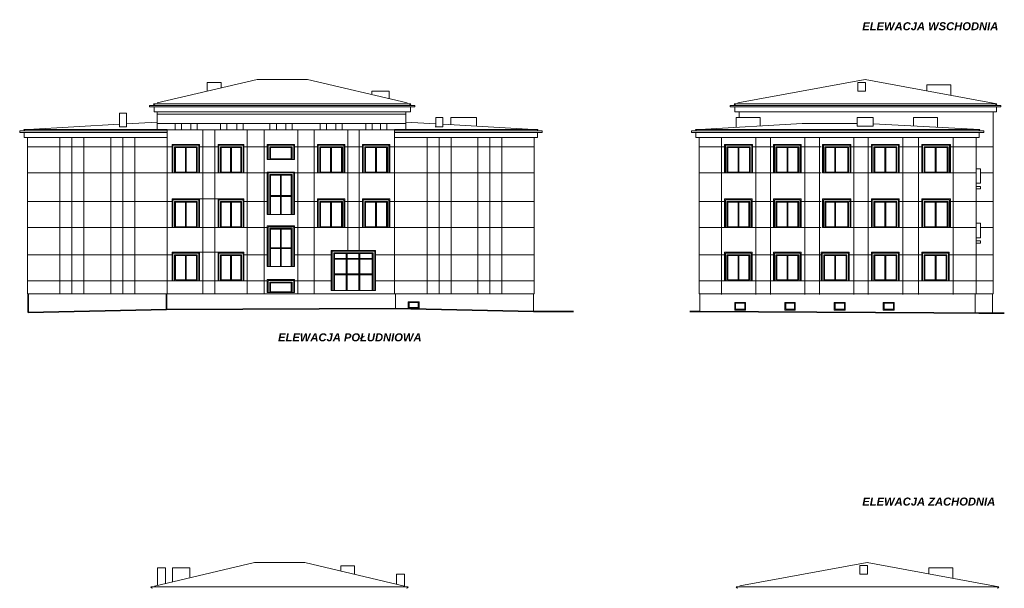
# Model space of a CAD drawing. Header units: metres. Extents: x 7506757 to 756746378, y 5735207 to 582114514.
# Tile 227 of 256: x 7510366 to 7571872, y 6005411 to 6040940. Entities that reach past the tile are written whole.
import ezdxf

# ---------------------------------------------------------------- set-up
doc = ezdxf.new("R2010")
doc.units = ezdxf.units.M
doc.header["$MEASUREMENT"] = 0
for name, color, linetype, lineweight in [('046', 7, 'CONTINUOUS', 18), ('M_OCIANA1', 7, 'CONTINUOUS', 13), ('M_OCIANA101', 252, 'CONTINUOUS', 13), ('M_OCIANA7', 7, 'CONTINUOUS', 35), ('m_umeblowanie1', 7, 'CONTINUOUS', 13)]:
    doc.layers.add(name, color=color, linetype=linetype, lineweight=lineweight)
doc.styles.add('GENERATED_STYLE_3', font='arialbi.ttf')

msp = doc.modelspace()

# ---------------------------------------------------------------- linework, layer by layer
at = {"layer": 'M_OCIANA1', "linetype": 'Continuous'}
for p, q in [((7525191.4, 6037204.6), (7518961.4, 6035737.2)), ((7528339.1, 6037204.6), (7525191.4, 6037204.6)), ((7525191.4, 6037204.6), (7528339.1, 6037204.6)), ((7528339.1, 6037204.6), (7534569.1, 6035737.2)), ((7563177.5, 6037204.6), (7555229.8, 6035737.2)), ((7563197.6, 6037016.8), (7562715.7, 6037016.8)), ((7562715.7, 6036470.9), (7562715.7, 6037016.8)), ((7563177.5, 6037204.6), (7571405.7, 6035687.2)), ((7563197.6, 6036470.9), (7563197.6, 6037016.8)), ((7568540.5, 6036876.2), (7567035.7, 6036876.2)), ((7567035.7, 6036876.2), (7567035.7, 6036493.1)), ((7568540.5, 6036215.6), (7568540.5, 6036876.2)), ((7563197.6, 6036470.9), (7562715.7, 6036470.9)), ((7518961.4, 6035687.2), (7518733.3, 6035687.2)), ((7518961.4, 6035687.2), (7525191.4, 6035687.2)), ((7534569.1, 6035687.2), (7525189.2, 6035687.2)), ((7534569.1, 6035687.2), (7534797.3, 6035687.2)), ((7555229.8, 6035687.2), (7555001.7, 6035687.2)), ((7555229.8, 6035687.2), (7571177.6, 6035687.2)), ((7571177.6, 6035687.2), (7571405.7, 6035687.2)), ((7518475.8, 6035487.2), (7518475.8, 6035587.2)), ((7518475.8, 6035587.2), (7518961.4, 6035587.2)), ((7518761.4, 6035487.2), (7518475.8, 6035487.2)), ((7518761.4, 6035187.2), (7518761.4, 6035487.2)), ((7518761.4, 6035487.2), (7525191.4, 6035487.2)), ((7518961.4, 6035187.2), (7518761.4, 6035187.2)), ((7518961.4, 6035587.2), (7525191.4, 6035587.2)), ((7518961.4, 6034087.2), (7518961.4, 6035192.6)), ((7518961.4, 6035187.2), (7525189.2, 6035187.2)), ((7518961.4, 6035027.4), (7534491.4, 6035027.4)), ((7534569.1, 6035587.2), (7525189.2, 6035587.2)), ((7534769.1, 6035487.2), (7525189.2, 6035487.2)), ((7534569.1, 6035187.2), (7525189.2, 6035187.2)), ((7534491.4, 6035187.2), (7534491.4, 6034087.2)), ((7535054.7, 6035587.2), (7534569.1, 6035587.2)), ((7534569.1, 6035187.2), (7534769.1, 6035187.2)), ((7534769.1, 6035187.2), (7534769.1, 6035487.2)), ((7534769.1, 6035487.2), (7535054.7, 6035487.2)), ((7535054.7, 6035487.2), (7535054.7, 6035587.2)), ((7554744.2, 6035487.2), (7554744.2, 6035587.2)), ((7554744.2, 6035587.2), (7555229.8, 6035587.2)), ((7555029.8, 6035487.2), (7554744.2, 6035487.2)), ((7555029.8, 6035187.2), (7555029.8, 6035487.2)), ((7555029.8, 6035487.2), (7571377.6, 6035487.2)), ((7555229.8, 6035187.2), (7555029.8, 6035187.2)), ((7555229.8, 6035587.2), (7571177.6, 6035587.2)), ((7555229.8, 6035187.2), (7571177.6, 6035187.2)), ((7555307.6, 6035187.2), (7555307.6, 6034823.4)), ((7555307.6, 6034823.4), (7555307.6, 6035187.2)), ((7571663.2, 6035587.2), (7571177.6, 6035587.2)), ((7571177.6, 6035187.2), (7571377.6, 6035187.2)), ((7571177.6, 6023807.2), (7571177.6, 6035187.2)), ((7571377.6, 6035187.2), (7571377.6, 6035487.2)), ((7571377.6, 6035487.2), (7571663.2, 6035487.2)), ((7571663.2, 6035487.2), (7571663.2, 6035587.2)), ((7516601.4, 6034406.6), (7510894.5, 6034087.2)), ((7518961.4, 6034538.6), (7517031.4, 6034430.6)), ((7534491.4, 6034447.2), (7518961.4, 6034447.2)), ((7520071.4, 6034067.2), (7520071.4, 6034447.2)), ((7520471.4, 6034067.2), (7520471.4, 6034447.2)), ((7521061.4, 6034067.2), (7521061.4, 6034447.2)), ((7521461.4, 6034067.2), (7521461.4, 6034447.2)), ((7522911.4, 6034067.2), (7522911.4, 6034447.2)), ((7523311.4, 6034067.2), (7523311.4, 6034447.2)), ((7523931.4, 6034067.2), (7523931.4, 6034447.2)), ((7524331.4, 6034067.2), (7524331.4, 6034447.2)), ((7526001.4, 6034067.2), (7526001.4, 6034447.2)), ((7526401.4, 6034067.2), (7526401.4, 6034447.2)), ((7526991.4, 6034067.2), (7526991.4, 6034447.2)), ((7527381.4, 6034067.2), (7527381.4, 6034447.2)), ((7529131.4, 6034067.2), (7529131.4, 6034447.2)), ((7529521.4, 6034067.2), (7529521.4, 6034447.2)), ((7530111.4, 6034067.2), (7530111.4, 6034447.2)), ((7530511.4, 6034067.2), (7530511.4, 6034447.2)), ((7531991.4, 6034067.2), (7531991.4, 6034447.2)), ((7532391.4, 6034067.2), (7532391.4, 6034447.2)), ((7532901.4, 6034067.2), (7532901.4, 6034447.2)), ((7533301.4, 6034067.2), (7533301.4, 6034447.2)), ((7534491.4, 6034533.6), (7536361.4, 6034428.9)), ((7536791.4, 6034404.9), (7542468.4, 6034087.2)), ((7559252.6, 6034445.4), (7552850.6, 6034087.2)), ((7555117.6, 6034823.4), (7556622.4, 6034823.4)), ((7555117.6, 6034214.1), (7555117.6, 6034823.4)), ((7556622.4, 6034298.3), (7556622.4, 6034823.4)), ((7559252.6, 6034445.4), (7562678.5, 6034445.4)), ((7562678.5, 6034823.4), (7563683.4, 6034823.4)), ((7562678.5, 6034285.5), (7562678.5, 6034823.4)), ((7563683.4, 6034285.5), (7563683.4, 6034823.4)), ((7563683.4, 6034442.2), (7570335.7, 6034087.2)), ((7566194.1, 6034823.4), (7567698.9, 6034823.4)), ((7566194.1, 6034308.2), (7566194.1, 6034823.4)), ((7567698.9, 6034227.9), (7567698.9, 6034823.4)), ((7510365.8, 6033987.2), (7510851.4, 6033987.2)), ((7510365.8, 6033887.2), (7510365.8, 6033987.2)), ((7510651.4, 6033887.2), (7510365.8, 6033887.2)), ((7510851.4, 6034087.2), (7510623.3, 6034087.2)), ((7510651.4, 6033587.2), (7510651.4, 6033887.2)), ((7510651.4, 6033887.2), (7519581.4, 6033887.2)), ((7510851.4, 6034087.2), (7519581.4, 6034087.2)), ((7510851.4, 6033987.2), (7519581.4, 6033987.2)), ((7519581.4, 6023807.2), (7519581.4, 6034087.2)), ((7533781.4, 6034067.2), (7519581.4, 6034067.2)), ((7533781.4, 6023807.2), (7533781.4, 6034087.2)), ((7542511.4, 6034087.2), (7533781.4, 6034087.2)), ((7542511.4, 6033987.2), (7533781.4, 6033987.2)), ((7542711.4, 6033887.2), (7533781.4, 6033887.2)), ((7542511.4, 6034087.2), (7542739.5, 6034087.2)), ((7542997, 6033987.2), (7542511.4, 6033987.2)), ((7542711.4, 6033587.2), (7542711.4, 6033887.2)), ((7542711.4, 6033887.2), (7542997, 6033887.2)), ((7542997, 6033887.2), (7542997, 6033987.2)), ((7552321.9, 6033987.2), (7552807.6, 6033987.2)), ((7552321.9, 6033887.2), (7552321.9, 6033987.2)), ((7552607.6, 6033887.2), (7552321.9, 6033887.2)), ((7552807.6, 6034087.2), (7552579.4, 6034087.2)), ((7552607.6, 6033587.2), (7552607.6, 6033887.2)), ((7552607.6, 6033887.2), (7570307.6, 6033887.2)), ((7552807.6, 6034087.2), (7570107.6, 6034087.2)), ((7552807.6, 6033987.2), (7570107.6, 6033987.2)), ((7563683.4, 6034285.5), (7562678.5, 6034285.5)), ((7570107.6, 6034087.2), (7570335.7, 6034087.2)), ((7570593.2, 6033987.2), (7570107.6, 6033987.2)), ((7570307.6, 6033587.2), (7570307.6, 6033887.2)), ((7570307.6, 6033887.2), (7570593.2, 6033887.2)), ((7570593.2, 6033887.2), (7570593.2, 6033987.2)), ((7510851.4, 6033587.2), (7510651.4, 6033587.2)), ((7510851.4, 6033587.2), (7519581.4, 6033587.2)), ((7510851.4, 6023807.2), (7510851.4, 6033587.2)), ((7519891.4, 6031367.2), (7519891.4, 6033147.2)), ((7521601.4, 6033147.2), (7519891.4, 6033147.2)), ((7521601.4, 6031367.2), (7521601.4, 6033147.2)), ((7522761.4, 6031367.2), (7522761.4, 6033147.2)), ((7524371.4, 6033147.2), (7522761.4, 6033147.2)), ((7524371.4, 6031367.2), (7524371.4, 6033147.2)), ((7527531.4, 6033147.2), (7525831.4, 6033147.2)), ((7525831.4, 6032197.2), (7525831.4, 6033147.2)), ((7527531.4, 6032197.2), (7527531.4, 6033147.2)), ((7528961.4, 6031367.2), (7528961.4, 6033147.2)), ((7530671.4, 6033147.2), (7528961.4, 6033147.2)), ((7530671.4, 6031367.2), (7530671.4, 6033147.2)), ((7531771.4, 6031367.2), (7531771.4, 6033147.2)), ((7533481.4, 6033147.2), (7531771.4, 6033147.2)), ((7533481.4, 6031367.2), (7533481.4, 6033147.2)), ((7542511.4, 6033587.2), (7533781.4, 6033587.2)), ((7542511.4, 6033587.2), (7542711.4, 6033587.2)), ((7542511.4, 6023807.2), (7542511.4, 6033587.2)), ((7552807.6, 6033587.2), (7552607.6, 6033587.2)), ((7552807.6, 6023807.2), (7552807.6, 6033587.2)), ((7552807.6, 6033587.2), (7570107.6, 6033587.2)), ((7552807.6, 6023807.2), (7552807.6, 6033587.2)), ((7554397.6, 6033147.2), (7556147.6, 6033147.2)), ((7554397.6, 6031367.2), (7554397.6, 6033147.2)), ((7556147.6, 6031367.2), (7556147.6, 6033147.2)), ((7557457.6, 6033147.2), (7559177.6, 6033147.2)), ((7557457.6, 6031367.2), (7557457.6, 6033147.2)), ((7559177.6, 6031367.2), (7559177.6, 6033147.2)), ((7560517.6, 6033147.2), (7562287.6, 6033147.2)), ((7560517.6, 6031367.2), (7560517.6, 6033147.2)), ((7562287.6, 6031367.2), (7562287.6, 6033147.2)), ((7563577.6, 6033147.2), (7565307.6, 6033147.2)), ((7563577.6, 6031367.2), (7563577.6, 6033147.2)), ((7565307.6, 6031367.2), (7565307.6, 6033147.2)), ((7566717.6, 6033147.2), (7568507.6, 6033147.2)), ((7566717.6, 6031367.2), (7566717.6, 6033147.2)), ((7568507.6, 6031367.2), (7568507.6, 6033147.2)), ((7570107.6, 6033587.2), (7570307.6, 6033587.2)), ((7570107.6, 6023807.2), (7570107.6, 6033587.2)), ((7519941.4, 6031367.2), (7519941.4, 6033097.2)), ((7521551.4, 6033097.2), (7519941.4, 6033097.2)), ((7520041.4, 6031367.2), (7520041.4, 6032997.2)), ((7521451.4, 6032997.2), (7520041.4, 6032997.2)), ((7520091.4, 6031417.2), (7520091.4, 6032947.2)), ((7521401.4, 6032947.2), (7520091.4, 6032947.2)), ((7520721.4, 6031417.2), (7520721.4, 6032947.2)), ((7520771.4, 6031417.2), (7520771.4, 6032947.2)), ((7521401.4, 6031417.2), (7521401.4, 6032947.2)), ((7521451.4, 6031367.2), (7521451.4, 6032997.2)), ((7521551.4, 6031367.2), (7521551.4, 6033097.2)), ((7522811.4, 6031367.2), (7522811.4, 6033097.2)), ((7524321.4, 6033097.2), (7522811.4, 6033097.2)), ((7524221.4, 6032997.2), (7522911.4, 6032997.2)), ((7524221.4, 6032997.2), (7522911.4, 6032997.2)), ((7522911.4, 6031367.2), (7522911.4, 6032997.2)), ((7524221.4, 6032997.2), (7522911.4, 6032997.2)), ((7524221.4, 6032997.2), (7522911.4, 6032997.2)), ((7524221.4, 6032997.2), (7522911.4, 6032997.2)), ((7522961.4, 6031417.2), (7522961.4, 6032947.2)), ((7524171.4, 6032947.2), (7522961.4, 6032947.2)), ((7523541.4, 6031417.2), (7523541.4, 6032947.2)), ((7523591.4, 6031417.2), (7523591.4, 6032947.2)), ((7524171.4, 6031417.2), (7524171.4, 6032947.2)), ((7524221.4, 6031367.2), (7524221.4, 6032997.2)), ((7524321.4, 6031367.2), (7524321.4, 6033097.2)), ((7527481.4, 6033097.2), (7525881.4, 6033097.2)), ((7525881.4, 6032197.2), (7525881.4, 6033097.2)), ((7527381.4, 6032997.2), (7525981.4, 6032997.2)), ((7527381.4, 6032997.2), (7525981.4, 6032997.2)), ((7527381.4, 6032997.2), (7525981.4, 6032997.2)), ((7527381.4, 6032997.2), (7525981.4, 6032997.2)), ((7527381.4, 6032997.2), (7525981.4, 6032997.2)), ((7525981.4, 6032197.2), (7525981.4, 6032997.2)), ((7527381.4, 6032997.2), (7525981.4, 6032997.2)), ((7527381.4, 6032997.2), (7525981.4, 6032997.2)), ((7527331.4, 6032947.2), (7526031.4, 6032947.2)), ((7526031.4, 6032247.2), (7526031.4, 6032947.2)), ((7527331.4, 6032247.2), (7527331.4, 6032947.2)), ((7527381.4, 6032197.2), (7527381.4, 6032997.2)), ((7527481.4, 6032197.2), (7527481.4, 6033097.2)), ((7529011.4, 6031367.2), (7529011.4, 6033097.2)), ((7530621.4, 6033097.2), (7529011.4, 6033097.2)), ((7529111.4, 6031367.2), (7529111.4, 6032997.2)), ((7530521.4, 6032997.2), (7529111.4, 6032997.2)), ((7529161.4, 6031417.2), (7529161.4, 6032947.2)), ((7530471.4, 6032947.2), (7529161.4, 6032947.2)), ((7529791.4, 6031417.2), (7529791.4, 6032947.2)), ((7529841.4, 6031417.2), (7529841.4, 6032947.2)), ((7530471.4, 6031417.2), (7530471.4, 6032947.2)), ((7530521.4, 6031367.2), (7530521.4, 6032997.2)), ((7530621.4, 6031367.2), (7530621.4, 6033097.2)), ((7531821.4, 6031367.2), (7531821.4, 6033097.2)), ((7533431.4, 6033097.2), (7531821.4, 6033097.2)), ((7531921.4, 6031367.2), (7531921.4, 6032997.2)), ((7533331.4, 6032997.2), (7531921.4, 6032997.2)), ((7531971.4, 6031417.2), (7531971.4, 6032947.2)), ((7533281.4, 6032947.2), (7531971.4, 6032947.2)), ((7532601.4, 6031417.2), (7532601.4, 6032947.2)), ((7532651.4, 6031417.2), (7532651.4, 6032947.2)), ((7533281.4, 6031417.2), (7533281.4, 6032947.2)), ((7533331.4, 6031367.2), (7533331.4, 6032997.2)), ((7533431.4, 6031367.2), (7533431.4, 6033097.2)), ((7554447.6, 6031367.2), (7554447.6, 6033097.2)), ((7554447.6, 6033097.2), (7556097.6, 6033097.2)), ((7554547.6, 6031367.2), (7554547.6, 6032997.2)), ((7554547.6, 6032997.2), (7555997.6, 6032997.2)), ((7554597.6, 6031417.2), (7554597.6, 6032947.2)), ((7554597.6, 6032947.2), (7555947.6, 6032947.2)), ((7555237.6, 6031417.2), (7555237.6, 6032947.2)), ((7555287.6, 6031417.2), (7555287.6, 6032947.2)), ((7555947.6, 6031417.2), (7555947.6, 6032947.2)), ((7555997.6, 6031367.2), (7555997.6, 6032997.2)), ((7556097.6, 6031367.2), (7556097.6, 6033097.2)), ((7557507.6, 6031367.2), (7557507.6, 6033097.2)), ((7557507.6, 6033097.2), (7559127.6, 6033097.2)), ((7557607.6, 6031367.2), (7557607.6, 6032997.2)), ((7557607.6, 6032997.2), (7559027.6, 6032997.2)), ((7557657.6, 6031417.2), (7557657.6, 6032947.2)), ((7557657.6, 6032947.2), (7558977.6, 6032947.2)), ((7558297.6, 6031417.2), (7558297.6, 6032947.2)), ((7558347.6, 6031417.2), (7558347.6, 6032947.2)), ((7558977.6, 6031417.2), (7558977.6, 6032947.2)), ((7559027.6, 6031367.2), (7559027.6, 6032997.2)), ((7559127.6, 6031367.2), (7559127.6, 6033097.2)), ((7560567.6, 6031367.2), (7560567.6, 6033097.2)), ((7560567.6, 6033097.2), (7562237.6, 6033097.2)), ((7560667.6, 6031367.2), (7560667.6, 6032997.2)), ((7560667.6, 6032997.2), (7562137.6, 6032997.2)), ((7560717.6, 6031417.2), (7560717.6, 6032947.2)), ((7560717.6, 6032947.2), (7562087.6, 6032947.2)), ((7561278.2, 6031417.2), (7561278.2, 6032947.2)), ((7561328.2, 6031417.2), (7561328.2, 6032947.2)), ((7562087.6, 6031417.2), (7562087.6, 6032947.2)), ((7562137.6, 6031367.2), (7562137.6, 6032997.2)), ((7562237.6, 6031367.2), (7562237.6, 6033097.2)), ((7563627.6, 6031367.2), (7563627.6, 6033097.2)), ((7563627.6, 6033097.2), (7565257.6, 6033097.2)), ((7563727.6, 6031367.2), (7563727.6, 6032997.2)), ((7563727.6, 6032997.2), (7565157.6, 6032997.2)), ((7563777.6, 6031417.2), (7563777.6, 6032947.2)), ((7563777.6, 6032947.2), (7565107.6, 6032947.2)), ((7564417.6, 6031417.2), (7564417.6, 6032947.2)), ((7564467.6, 6031417.2), (7564467.6, 6032947.2)), ((7565107.6, 6031417.2), (7565107.6, 6032947.2)), ((7565157.6, 6031367.2), (7565157.6, 6032997.2)), ((7565257.6, 6031367.2), (7565257.6, 6033097.2)), ((7566767.6, 6031367.2), (7566767.6, 6033097.2)), ((7566767.6, 6033097.2), (7568457.6, 6033097.2)), ((7566867.6, 6031367.2), (7566867.6, 6032997.2)), ((7566867.6, 6032997.2), (7568357.6, 6032997.2)), ((7566917.6, 6031417.2), (7566917.6, 6032947.2)), ((7566917.6, 6032947.2), (7568307.6, 6032947.2)), ((7567557.6, 6031417.2), (7567557.6, 6032947.2)), ((7567607.6, 6031417.2), (7567607.6, 6032947.2)), ((7568307.6, 6031417.2), (7568307.6, 6032947.2)), ((7568357.6, 6031367.2), (7568357.6, 6032997.2)), ((7568457.6, 6031367.2), (7568457.6, 6033097.2)), ((7525831.4, 6032197.2), (7527531.4, 6032197.2)), ((7527381.4, 6032197.2), (7525981.4, 6032197.2)), ((7527331.4, 6032247.2), (7526031.4, 6032247.2)), ((7521601.4, 6031367.2), (7519891.4, 6031367.2)), ((7521451.4, 6031367.2), (7520041.4, 6031367.2)), ((7521401.4, 6031417.2), (7520091.4, 6031417.2)), ((7522761.4, 6031367.2), (7524371.4, 6031367.2)), ((7524221.4, 6031367.2), (7522911.4, 6031367.2)), ((7524221.4, 6031367.2), (7522911.4, 6031367.2)), ((7524221.4, 6031367.2), (7522911.4, 6031367.2)), ((7524171.4, 6031417.2), (7522961.4, 6031417.2)), ((7527531.4, 6031417.2), (7525831.4, 6031417.2)), ((7525831.4, 6028777.2), (7525831.4, 6031417.2)), ((7527481.4, 6031367.2), (7525881.4, 6031367.2)), ((7525881.4, 6028777.2), (7525881.4, 6031367.2)), ((7527481.4, 6028777.2), (7527481.4, 6031367.2)), ((7527531.4, 6028777.2), (7527531.4, 6031417.2)), ((7530671.4, 6031367.2), (7528961.4, 6031367.2)), ((7530521.4, 6031367.2), (7529111.4, 6031367.2)), ((7530471.4, 6031417.2), (7529161.4, 6031417.2)), ((7533481.4, 6031367.2), (7531771.4, 6031367.2)), ((7533331.4, 6031367.2), (7531921.4, 6031367.2)), ((7533281.4, 6031417.2), (7531971.4, 6031417.2)), ((7554397.6, 6031367.2), (7556147.6, 6031367.2)), ((7554547.6, 6031367.2), (7555997.6, 6031367.2)), ((7554597.6, 6031417.2), (7555947.6, 6031417.2)), ((7557457.6, 6031367.2), (7559177.6, 6031367.2)), ((7557607.6, 6031367.2), (7559027.6, 6031367.2)), ((7557657.6, 6031417.2), (7558977.6, 6031417.2)), ((7560517.6, 6031367.2), (7562287.6, 6031367.2)), ((7560667.6, 6031367.2), (7562137.6, 6031367.2)), ((7560717.6, 6031417.2), (7562087.6, 6031417.2)), ((7563577.6, 6031367.2), (7565307.6, 6031367.2)), ((7563727.6, 6031367.2), (7565157.6, 6031367.2)), ((7563777.6, 6031417.2), (7565107.6, 6031417.2)), ((7566717.6, 6031367.2), (7568507.6, 6031367.2)), ((7566867.6, 6031367.2), (7568357.6, 6031367.2)), ((7566917.6, 6031417.2), (7568307.6, 6031417.2)), ((7570377.6, 6031627.2), (7570107.6, 6031627.2)), ((7570377.6, 6030727.2), (7570377.6, 6031627.2)), ((7525981.4, 6028777.2), (7525981.4, 6031267.2)), ((7527381.4, 6031267.2), (7525981.4, 6031267.2)), ((7527381.4, 6031267.2), (7525981.4, 6031267.2)), ((7527331.4, 6031217.2), (7526031.4, 6031217.2)), ((7526031.4, 6028777.2), (7526031.4, 6031217.2)), ((7526656.4, 6029947.2), (7526656.4, 6031217.2)), ((7526706.4, 6029947.2), (7526706.4, 6031217.2)), ((7527331.4, 6028777.2), (7527331.4, 6031217.2)), ((7527381.4, 6028777.2), (7527381.4, 6031267.2)), ((7570377.6, 6030727.2), (7570107.6, 6030727.2)), ((7570377.6, 6030527.2), (7570107.6, 6030527.2)), ((7570377.6, 6030377.2), (7570107.6, 6030377.2)), ((7570377.6, 6030377.2), (7570377.6, 6030527.2)), ((7519891.4, 6027957.2), (7519891.4, 6029737.2)), ((7521601.4, 6029737.2), (7519891.4, 6029737.2)), ((7519941.4, 6027957.2), (7519941.4, 6029687.2)), ((7521551.4, 6029687.2), (7519941.4, 6029687.2)), ((7520041.4, 6027957.2), (7520041.4, 6029587.2)), ((7521451.4, 6029587.2), (7520041.4, 6029587.2)), ((7520091.4, 6028007.2), (7520091.4, 6029537.2)), ((7521401.4, 6029537.2), (7520091.4, 6029537.2)), ((7520721.4, 6028007.2), (7520721.4, 6029537.2)), ((7520771.4, 6028007.2), (7520771.4, 6029537.2)), ((7521401.4, 6028007.2), (7521401.4, 6029537.2)), ((7521451.4, 6027957.2), (7521451.4, 6029587.2)), ((7521551.4, 6027957.2), (7521551.4, 6029687.2)), ((7521601.4, 6027957.2), (7521601.4, 6029737.2)), ((7522761.4, 6027957.2), (7522761.4, 6029737.2)), ((7524371.4, 6029737.2), (7522761.4, 6029737.2)), ((7522811.4, 6027957.2), (7522811.4, 6029687.2)), ((7524321.4, 6029687.2), (7522811.4, 6029687.2)), ((7522911.4, 6027957.2), (7522911.4, 6029587.2)), ((7524221.4, 6029587.2), (7522911.4, 6029587.2)), ((7524221.4, 6029587.2), (7522911.4, 6029587.2)), ((7522961.4, 6028007.2), (7522961.4, 6029537.2)), ((7524171.4, 6029537.2), (7522961.4, 6029537.2)), ((7523541.4, 6028007.2), (7523541.4, 6029537.2)), ((7523591.4, 6028007.2), (7523591.4, 6029537.2)), ((7524171.4, 6028007.2), (7524171.4, 6029537.2)), ((7524221.4, 6027957.2), (7524221.4, 6029587.2)), ((7524321.4, 6027957.2), (7524321.4, 6029687.2)), ((7524371.4, 6027957.2), (7524371.4, 6029737.2)), ((7526656.4, 6028777.2), (7526656.4, 6029897.2)), ((7526706.4, 6028777.2), (7526706.4, 6029897.2)), ((7528961.4, 6027957.2), (7528961.4, 6029737.2)), ((7530671.4, 6029737.2), (7528961.4, 6029737.2)), ((7529011.4, 6027957.2), (7529011.4, 6029687.2)), ((7530621.4, 6029687.2), (7529011.4, 6029687.2)), ((7529111.4, 6027957.2), (7529111.4, 6029587.2)), ((7530521.4, 6029587.2), (7529111.4, 6029587.2)), ((7529161.4, 6028007.2), (7529161.4, 6029537.2)), ((7530471.4, 6029537.2), (7529161.4, 6029537.2)), ((7529791.4, 6028007.2), (7529791.4, 6029537.2)), ((7529841.4, 6028007.2), (7529841.4, 6029537.2)), ((7530471.4, 6028007.2), (7530471.4, 6029537.2)), ((7530521.4, 6027957.2), (7530521.4, 6029587.2)), ((7530621.4, 6027957.2), (7530621.4, 6029687.2)), ((7530671.4, 6027957.2), (7530671.4, 6029737.2)), ((7531771.4, 6027957.2), (7531771.4, 6029737.2)), ((7533481.4, 6029737.2), (7531771.4, 6029737.2)), ((7531821.4, 6027957.2), (7531821.4, 6029687.2)), ((7533431.4, 6029687.2), (7531821.4, 6029687.2)), ((7531921.4, 6027957.2), (7531921.4, 6029587.2)), ((7533331.4, 6029587.2), (7531921.4, 6029587.2)), ((7531971.4, 6028007.2), (7531971.4, 6029537.2)), ((7533281.4, 6029537.2), (7531971.4, 6029537.2)), ((7532601.4, 6028007.2), (7532601.4, 6029537.2)), ((7532651.4, 6028007.2), (7532651.4, 6029537.2)), ((7533281.4, 6028007.2), (7533281.4, 6029537.2)), ((7533331.4, 6027957.2), (7533331.4, 6029587.2)), ((7533431.4, 6027957.2), (7533431.4, 6029687.2)), ((7533481.4, 6027957.2), (7533481.4, 6029737.2)), ((7554397.6, 6029737.2), (7556117.6, 6029737.2)), ((7554397.6, 6027957.2), (7554397.6, 6029737.2)), ((7554447.6, 6027957.2), (7554447.6, 6029687.2)), ((7554447.6, 6029687.2), (7556067.6, 6029687.2)), ((7554547.6, 6027957.2), (7554547.6, 6029587.2)), ((7554547.6, 6029587.2), (7555967.6, 6029587.2)), ((7554597.6, 6028007.2), (7554597.6, 6029537.2)), ((7554597.6, 6029537.2), (7555917.6, 6029537.2)), ((7555237.6, 6028007.2), (7555237.6, 6029537.2)), ((7555287.6, 6028007.2), (7555287.6, 6029537.2)), ((7555917.6, 6028007.2), (7555917.6, 6029537.2)), ((7555967.6, 6027957.2), (7555967.6, 6029587.2)), ((7556067.6, 6027957.2), (7556067.6, 6029687.2)), ((7556117.6, 6027957.2), (7556117.6, 6029737.2)), ((7557457.6, 6029737.2), (7559177.6, 6029737.2)), ((7557457.6, 6027957.2), (7557457.6, 6029737.2)), ((7557507.6, 6027957.2), (7557507.6, 6029687.2)), ((7557507.6, 6029687.2), (7559127.6, 6029687.2)), ((7557607.6, 6027957.2), (7557607.6, 6029587.2)), ((7557607.6, 6029587.2), (7559027.6, 6029587.2)), ((7557657.6, 6028007.2), (7557657.6, 6029537.2)), ((7557657.6, 6029537.2), (7558977.6, 6029537.2)), ((7558297.6, 6028007.2), (7558297.6, 6029537.2)), ((7558347.6, 6028007.2), (7558347.6, 6029537.2)), ((7558977.6, 6028007.2), (7558977.6, 6029537.2)), ((7559027.6, 6027957.2), (7559027.6, 6029587.2)), ((7559127.6, 6027957.2), (7559127.6, 6029687.2)), ((7559177.6, 6027957.2), (7559177.6, 6029737.2)), ((7560517.6, 6029737.2), (7562287.6, 6029737.2)), ((7560517.6, 6027957.2), (7560517.6, 6029737.2)), ((7560567.6, 6027957.2), (7560567.6, 6029687.2)), ((7560567.6, 6029687.2), (7562237.6, 6029687.2)), ((7560667.6, 6027957.2), (7560667.6, 6029587.2)), ((7560667.6, 6029587.2), (7562137.6, 6029587.2)), ((7560717.6, 6028007.2), (7560717.6, 6029537.2)), ((7560717.6, 6029537.2), (7562087.6, 6029537.2)), ((7561278.2, 6028007.2), (7561278.2, 6029537.2)), ((7561328.2, 6028007.2), (7561328.2, 6029537.2)), ((7562087.6, 6028007.2), (7562087.6, 6029537.2)), ((7562137.6, 6027957.2), (7562137.6, 6029587.2)), ((7562237.6, 6027957.2), (7562237.6, 6029687.2)), ((7562287.6, 6027957.2), (7562287.6, 6029737.2)), ((7563577.6, 6029737.2), (7565307.6, 6029737.2)), ((7563577.6, 6027957.2), (7563577.6, 6029737.2)), ((7563627.6, 6027957.2), (7563627.6, 6029687.2)), ((7563627.6, 6029687.2), (7565257.6, 6029687.2)), ((7563727.6, 6027957.2), (7563727.6, 6029587.2)), ((7563727.6, 6029587.2), (7565157.6, 6029587.2)), ((7563777.6, 6028007.2), (7563777.6, 6029537.2)), ((7563777.6, 6029537.2), (7565107.6, 6029537.2)), ((7564417.6, 6028007.2), (7564417.6, 6029537.2)), ((7564467.6, 6028007.2), (7564467.6, 6029537.2)), ((7565107.6, 6028007.2), (7565107.6, 6029537.2)), ((7565157.6, 6027957.2), (7565157.6, 6029587.2)), ((7565257.6, 6027957.2), (7565257.6, 6029687.2)), ((7565307.6, 6027957.2), (7565307.6, 6029737.2)), ((7566717.6, 6029737.2), (7568507.6, 6029737.2)), ((7566717.6, 6027957.2), (7566717.6, 6029737.2)), ((7566767.6, 6027957.2), (7566767.6, 6029687.2)), ((7566767.6, 6029687.2), (7568457.6, 6029687.2)), ((7566867.6, 6027957.2), (7566867.6, 6029587.2)), ((7566867.6, 6029587.2), (7568357.6, 6029587.2)), ((7566917.6, 6028007.2), (7566917.6, 6029537.2)), ((7566917.6, 6029537.2), (7568307.6, 6029537.2)), ((7567557.6, 6028007.2), (7567557.6, 6029537.2)), ((7567607.6, 6028007.2), (7567607.6, 6029537.2)), ((7568307.6, 6028007.2), (7568307.6, 6029537.2)), ((7568357.6, 6027957.2), (7568357.6, 6029587.2)), ((7568457.6, 6027957.2), (7568457.6, 6029687.2)), ((7568507.6, 6027957.2), (7568507.6, 6029737.2)), ((7525831.4, 6028777.2), (7527531.4, 6028777.2)), ((7527381.4, 6028777.2), (7525981.4, 6028777.2)), ((7527381.4, 6028777.2), (7525981.4, 6028777.2)), ((7570377.6, 6028217.2), (7570107.6, 6028217.2)), ((7570377.6, 6027317.2), (7570377.6, 6028217.2)), ((7521601.4, 6027957.2), (7519891.4, 6027957.2)), ((7521451.4, 6027957.2), (7520041.4, 6027957.2)), ((7521401.4, 6028007.2), (7520091.4, 6028007.2)), ((7522761.4, 6027957.2), (7524371.4, 6027957.2)), ((7524221.4, 6027957.2), (7522911.4, 6027957.2)), ((7524221.4, 6027957.2), (7522911.4, 6027957.2)), ((7524171.4, 6028007.2), (7522961.4, 6028007.2)), ((7527531.4, 6028057.2), (7525831.4, 6028057.2)), ((7525831.4, 6025517.2), (7525831.4, 6028057.2)), ((7527481.4, 6028007.2), (7525881.4, 6028007.2)), ((7525881.4, 6025517.2), (7525881.4, 6028007.2)), ((7525981.4, 6025517.2), (7525981.4, 6027907.2)), ((7527381.4, 6027907.2), (7525981.4, 6027907.2)), ((7527331.4, 6027857.2), (7526031.4, 6027857.2)), ((7526031.4, 6025517.2), (7526031.4, 6027857.2)), ((7526656.4, 6026687.2), (7526656.4, 6027857.2)), ((7526706.4, 6026687.2), (7526706.4, 6027857.2)), ((7527331.4, 6025517.2), (7527331.4, 6027857.2)), ((7527381.4, 6025517.2), (7527381.4, 6027907.2)), ((7527481.4, 6025517.2), (7527481.4, 6028007.2)), ((7527531.4, 6025517.2), (7527531.4, 6028057.2)), ((7530671.4, 6027957.2), (7528961.4, 6027957.2)), ((7530521.4, 6027957.2), (7529111.4, 6027957.2)), ((7530471.4, 6028007.2), (7529161.4, 6028007.2)), ((7533481.4, 6027957.2), (7531771.4, 6027957.2)), ((7533331.4, 6027957.2), (7531921.4, 6027957.2)), ((7533281.4, 6028007.2), (7531971.4, 6028007.2)), ((7554397.6, 6027957.2), (7556117.6, 6027957.2)), ((7554547.6, 6027957.2), (7555967.6, 6027957.2)), ((7554597.6, 6028007.2), (7555917.6, 6028007.2)), ((7557457.6, 6027957.2), (7559177.6, 6027957.2)), ((7557607.6, 6027957.2), (7559027.6, 6027957.2)), ((7557657.6, 6028007.2), (7558977.6, 6028007.2)), ((7560517.6, 6027957.2), (7562287.6, 6027957.2)), ((7560667.6, 6027957.2), (7562137.6, 6027957.2)), ((7560717.6, 6028007.2), (7562087.6, 6028007.2)), ((7563577.6, 6027957.2), (7565307.6, 6027957.2)), ((7563727.6, 6027957.2), (7565157.6, 6027957.2)), ((7563777.6, 6028007.2), (7565107.6, 6028007.2)), ((7566717.6, 6027957.2), (7568507.6, 6027957.2)), ((7566867.6, 6027957.2), (7568357.6, 6027957.2)), ((7566917.6, 6028007.2), (7568307.6, 6028007.2)), ((7570377.6, 6027317.2), (7570107.6, 6027317.2)), ((7570377.6, 6027117.2), (7570107.6, 6027117.2)), ((7570377.6, 6026967.2), (7570377.6, 6027117.2)), ((7519891.4, 6024627.2), (7519891.4, 6026407.2)), ((7521601.4, 6026407.2), (7519891.4, 6026407.2)), ((7521601.4, 6024627.2), (7521601.4, 6026407.2)), ((7522761.4, 6024627.2), (7522761.4, 6026407.2)), ((7524371.4, 6026407.2), (7522761.4, 6026407.2)), ((7524371.4, 6024627.2), (7524371.4, 6026407.2)), ((7526656.4, 6025517.2), (7526656.4, 6026637.2)), ((7526706.4, 6025517.2), (7526706.4, 6026637.2)), ((7532591.4, 6026527.2), (7529831.4, 6026527.2)), ((7529831.4, 6024027.2), (7529831.4, 6026527.2)), ((7532541.4, 6026477.2), (7529881.4, 6026477.2)), ((7529881.4, 6024027.2), (7529881.4, 6026477.2)), ((7529981.4, 6024027.2), (7529981.4, 6026377.2)), ((7532441.4, 6026377.2), (7529981.4, 6026377.2)), ((7532441.4, 6024027.2), (7532441.4, 6026377.2)), ((7532541.4, 6024027.2), (7532541.4, 6026477.2)), ((7532591.4, 6024027.2), (7532591.4, 6026527.2)), ((7554397.6, 6026407.2), (7556117.6, 6026407.2)), ((7554397.6, 6024627.2), (7554397.6, 6026407.2)), ((7556117.6, 6024627.2), (7556117.6, 6026407.2)), ((7557457.6, 6026407.2), (7559177.6, 6026407.2)), ((7557457.6, 6024627.2), (7557457.6, 6026407.2)), ((7559177.6, 6024627.2), (7559177.6, 6026407.2)), ((7560438.2, 6026407.2), (7562187.6, 6026407.2)), ((7560438.2, 6024627.2), (7560438.2, 6026407.2)), ((7562187.6, 6024627.2), (7562187.6, 6026407.2)), ((7563577.6, 6026407.2), (7565307.6, 6026407.2)), ((7563577.6, 6024627.2), (7563577.6, 6026407.2)), ((7565307.6, 6024627.2), (7565307.6, 6026407.2)), ((7566717.6, 6026407.2), (7568437.6, 6026407.2)), ((7566717.6, 6024627.2), (7566717.6, 6026407.2)), ((7568437.6, 6024627.2), (7568437.6, 6026407.2)), ((7570377.6, 6026967.2), (7570107.6, 6026967.2)), ((7519941.4, 6024627.2), (7519941.4, 6026357.2)), ((7521551.4, 6026357.2), (7519941.4, 6026357.2)), ((7520041.4, 6024627.2), (7520041.4, 6026257.2)), ((7521451.4, 6026257.2), (7520041.4, 6026257.2)), ((7520041.4, 6024627.2), (7520041.4, 6026257.2)), ((7521451.4, 6026257.2), (7520041.4, 6026257.2)), ((7520091.4, 6024677.2), (7520091.4, 6026207.2)), ((7521401.4, 6026207.2), (7520091.4, 6026207.2)), ((7520721.4, 6024677.2), (7520721.4, 6026207.2)), ((7520771.4, 6024677.2), (7520771.4, 6026207.2)), ((7521401.4, 6024677.2), (7521401.4, 6026207.2)), ((7521451.4, 6024627.2), (7521451.4, 6026257.2)), ((7521451.4, 6024627.2), (7521451.4, 6026257.2)), ((7521551.4, 6024627.2), (7521551.4, 6026357.2)), ((7522811.4, 6024627.2), (7522811.4, 6026357.2)), ((7524321.4, 6026357.2), (7522811.4, 6026357.2)), ((7522911.4, 6024627.2), (7522911.4, 6026257.2)), ((7524221.4, 6026257.2), (7522911.4, 6026257.2)), ((7522961.4, 6024677.2), (7522961.4, 6026207.2)), ((7524171.4, 6026207.2), (7522961.4, 6026207.2)), ((7523541.4, 6024677.2), (7523541.4, 6026207.2)), ((7523591.4, 6024677.2), (7523591.4, 6026207.2)), ((7524171.4, 6024677.2), (7524171.4, 6026207.2)), ((7524221.4, 6024627.2), (7524221.4, 6026257.2)), ((7524321.4, 6024627.2), (7524321.4, 6026357.2)), ((7532391.4, 6026327.2), (7530031.4, 6026327.2)), ((7530031.4, 6024027.2), (7530031.4, 6026327.2)), ((7532391.4, 6026027.2), (7530031.4, 6026027.2)), ((7532391.4, 6025977.2), (7530031.4, 6025977.2)), ((7530768.1, 6024027.2), (7530768.1, 6026327.2)), ((7530818.1, 6024027.2), (7530818.1, 6026327.2)), ((7531554.7, 6024027.2), (7531554.7, 6026327.2)), ((7531604.7, 6024027.2), (7531604.7, 6026327.2)), ((7532391.4, 6024027.2), (7532391.4, 6026327.2)), ((7554447.6, 6024627.2), (7554447.6, 6026357.2)), ((7554447.6, 6026357.2), (7556067.6, 6026357.2)), ((7554547.6, 6024627.2), (7554547.6, 6026257.2)), ((7554547.6, 6026257.2), (7555967.6, 6026257.2)), ((7554597.6, 6024677.2), (7554597.6, 6026207.2)), ((7554597.6, 6026207.2), (7555917.6, 6026207.2)), ((7555237.6, 6024677.2), (7555237.6, 6026207.2)), ((7555287.6, 6024677.2), (7555287.6, 6026207.2)), ((7555917.6, 6024677.2), (7555917.6, 6026207.2)), ((7555967.6, 6024627.2), (7555967.6, 6026257.2)), ((7556067.6, 6024627.2), (7556067.6, 6026357.2)), ((7557507.6, 6024627.2), (7557507.6, 6026357.2)), ((7557507.6, 6026357.2), (7559127.6, 6026357.2)), ((7557607.6, 6024627.2), (7557607.6, 6026257.2)), ((7557607.6, 6026257.2), (7559027.6, 6026257.2)), ((7557657.6, 6024677.2), (7557657.6, 6026207.2)), ((7557657.6, 6026207.2), (7558977.6, 6026207.2)), ((7558297.6, 6024677.2), (7558297.6, 6026207.2)), ((7558347.6, 6024677.2), (7558347.6, 6026207.2)), ((7558977.6, 6024677.2), (7558977.6, 6026207.2)), ((7559027.6, 6024627.2), (7559027.6, 6026257.2)), ((7559127.6, 6024627.2), (7559127.6, 6026357.2)), ((7560488.2, 6024627.2), (7560488.2, 6026357.2)), ((7560488.2, 6026357.2), (7562137.6, 6026357.2)), ((7560588.2, 6024627.2), (7560588.2, 6026257.2)), ((7560588.2, 6026257.2), (7562037.6, 6026257.2)), ((7560638.2, 6024677.2), (7560638.2, 6026207.2)), ((7560638.2, 6026207.2), (7561987.6, 6026207.2)), ((7561278.2, 6024677.2), (7561278.2, 6026207.2)), ((7561328.2, 6024677.2), (7561328.2, 6026207.2)), ((7561987.6, 6024677.2), (7561987.6, 6026207.2)), ((7562037.6, 6024627.2), (7562037.6, 6026257.2)), ((7562137.6, 6024627.2), (7562137.6, 6026357.2)), ((7563627.6, 6024627.2), (7563627.6, 6026357.2)), ((7563627.6, 6026357.2), (7565257.6, 6026357.2)), ((7563727.6, 6024627.2), (7563727.6, 6026257.2)), ((7563727.6, 6026257.2), (7565157.6, 6026257.2)), ((7563777.6, 6024677.2), (7563777.6, 6026207.2)), ((7563777.6, 6026207.2), (7565107.6, 6026207.2)), ((7564417.6, 6024677.2), (7564417.6, 6026207.2)), ((7564467.6, 6024677.2), (7564467.6, 6026207.2)), ((7565107.6, 6024677.2), (7565107.6, 6026207.2)), ((7565157.6, 6024627.2), (7565157.6, 6026257.2)), ((7565257.6, 6024627.2), (7565257.6, 6026357.2)), ((7566767.6, 6024627.2), (7566767.6, 6026357.2)), ((7566767.6, 6026357.2), (7568387.6, 6026357.2)), ((7566867.6, 6024627.2), (7566867.6, 6026257.2)), ((7566867.6, 6026257.2), (7568287.6, 6026257.2)), ((7566917.6, 6024677.2), (7566917.6, 6026207.2)), ((7566917.6, 6026207.2), (7568237.6, 6026207.2)), ((7567557.6, 6024677.2), (7567557.6, 6026207.2)), ((7567607.6, 6024677.2), (7567607.6, 6026207.2)), ((7568237.6, 6024677.2), (7568237.6, 6026207.2)), ((7568287.6, 6024627.2), (7568287.6, 6026257.2)), ((7568387.6, 6024627.2), (7568387.6, 6026357.2)), ((7525831.4, 6025517.2), (7527531.4, 6025517.2)), ((7527381.4, 6025517.2), (7525981.4, 6025517.2)), ((7521601.4, 6024627.2), (7519891.4, 6024627.2)), ((7521451.4, 6024627.2), (7520041.4, 6024627.2)), ((7521451.4, 6024627.2), (7520041.4, 6024627.2)), ((7521401.4, 6024677.2), (7520091.4, 6024677.2)), ((7522761.4, 6024627.2), (7524371.4, 6024627.2)), ((7524221.4, 6024627.2), (7522911.4, 6024627.2)), ((7524171.4, 6024677.2), (7522961.4, 6024677.2)), ((7527531.4, 6024697.2), (7525831.4, 6024697.2)), ((7525831.4, 6023888.5), (7525831.4, 6024697.2)), ((7527481.4, 6024647.2), (7525881.4, 6024647.2)), ((7525881.4, 6023888.5), (7525881.4, 6024647.2)), ((7525981.4, 6023888.5), (7525981.4, 6024547.2)), ((7527381.4, 6024547.2), (7525981.4, 6024547.2)), ((7527381.4, 6023888.5), (7527381.4, 6024547.2)), ((7527481.4, 6023888.5), (7527481.4, 6024647.2)), ((7527531.4, 6023888.5), (7527531.4, 6024697.2)), ((7532391.4, 6025053.5), (7530031.4, 6025053.5)), ((7532391.4, 6025003.5), (7530031.4, 6025003.5)), ((7554397.6, 6024627.2), (7556117.6, 6024627.2)), ((7554547.6, 6024627.2), (7555967.6, 6024627.2)), ((7554597.6, 6024677.2), (7555917.6, 6024677.2)), ((7557457.6, 6024627.2), (7559177.6, 6024627.2)), ((7557607.6, 6024627.2), (7559027.6, 6024627.2)), ((7557657.6, 6024677.2), (7558977.6, 6024677.2)), ((7560438.2, 6024627.2), (7562187.6, 6024627.2)), ((7560588.2, 6024627.2), (7562037.6, 6024627.2)), ((7560638.2, 6024677.2), (7561987.6, 6024677.2)), ((7563577.6, 6024627.2), (7565307.6, 6024627.2)), ((7563727.6, 6024627.2), (7565157.6, 6024627.2)), ((7563777.6, 6024677.2), (7565107.6, 6024677.2)), ((7566717.6, 6024627.2), (7568437.6, 6024627.2)), ((7566867.6, 6024627.2), (7568287.6, 6024627.2)), ((7566917.6, 6024677.2), (7568237.6, 6024677.2)), ((7527331.4, 6024497.2), (7526031.4, 6024497.2)), ((7526031.4, 6023938.5), (7526031.4, 6024497.2)), ((7527331.4, 6023938.5), (7526031.4, 6023938.5)), ((7527331.4, 6023938.5), (7527331.4, 6024497.2)), ((7529831.4, 6024027.2), (7532591.4, 6024027.2)), ((7532441.4, 6024027.2), (7529981.4, 6024027.2)), ((7510851.4, 6023807.2), (7542511.4, 6023807.2)), ((7510901.4, 6023807.2), (7510901.4, 6022747.2)), ((7519531.4, 6023807.2), (7519531.4, 6022827.2)), ((7527531.4, 6023888.5), (7525831.4, 6023888.5)), ((7527381.4, 6023888.5), (7525981.4, 6023888.5)), ((7527381.4, 6023807.2), (7525981.4, 6023807.2)), ((7533831.4, 6023807.2), (7533831.4, 6022887.2)), ((7534637, 6022907.2), (7534637, 6023317.2)), ((7534637, 6023317.2), (7535317, 6023317.2)), ((7535317, 6022907.2), (7535317, 6023317.2)), ((7542461.4, 6023807.2), (7542461.4, 6022747.2)), ((7542461.4, 6023807.2), (7542461.4, 6022697.2)), ((7571177.6, 6023807.2), (7552807.6, 6023807.2)), ((7552857.6, 6023807.2), (7552857.6, 6022697.2)), ((7552857.6, 6023807.2), (7552857.6, 6022697.2)), ((7570057.6, 6023807.2), (7570057.6, 6022603.1)), ((7571127.6, 6023807.2), (7571127.6, 6022597.2)), ((7534637, 6022907.2), (7535317, 6022907.2)), ((7555029.5, 6022797.2), (7555029.5, 6023267.2)), ((7555709.5, 6023267.2), (7555029.5, 6023267.2)), ((7555709.5, 6022797.2), (7555029.5, 6022797.2)), ((7555709.5, 6022797.2), (7555709.5, 6023267.2)), ((7558169.5, 6022797.2), (7558169.5, 6023267.2)), ((7558809.5, 6023267.2), (7558169.5, 6023267.2)), ((7558809.5, 6022797.2), (7558169.5, 6022797.2)), ((7558809.5, 6022797.2), (7558809.5, 6023267.2)), ((7561249.5, 6022797.2), (7561249.5, 6023267.2)), ((7561929.5, 6023267.2), (7561249.5, 6023267.2)), ((7561929.5, 6022797.2), (7561249.5, 6022797.2)), ((7561929.5, 6022797.2), (7561929.5, 6023267.2)), ((7564309.7, 6022797.2), (7564309.7, 6023267.2)), ((7564989.7, 6023267.2), (7564309.7, 6023267.2)), ((7564989.7, 6022797.2), (7564309.7, 6022797.2)), ((7564989.7, 6022797.2), (7564989.7, 6023267.2)), ((7525023.7, 6007013.5), (7518793.7, 6005546.1)), ((7525023.7, 6007013.5), (7528171.4, 6007013.5)), ((7528171.4, 6007013.5), (7525023.7, 6007013.5)), ((7528171.4, 6007013.5), (7534401.4, 6005546.1)), ((7563303, 6007023.5), (7555355.4, 6005556.1)), ((7563323.1, 6006835.6), (7562841.3, 6006835.6)), ((7562841.3, 6006289.8), (7562841.3, 6006835.6)), ((7563303, 6007023.5), (7571531.3, 6005506.1)), ((7563323.1, 6006289.8), (7563323.1, 6006835.6)), ((7568666.1, 6006695.1), (7567161.2, 6006695.1)), ((7567161.2, 6006695.1), (7567161.2, 6006312)), ((7568666.1, 6006034.5), (7568666.1, 6006695.1)), ((7563323.1, 6006289.8), (7562841.3, 6006289.8)), ((7518793.7, 6005496.1), (7518565.6, 6005496.1)), ((7518793.7, 6005496.1), (7528173.6, 6005496.1)), ((7534401.4, 6005496.1), (7528171.4, 6005496.1)), ((7534401.4, 6005496.1), (7534629.5, 6005496.1)), ((7555355.4, 6005506.1), (7555127.3, 6005506.1)), ((7555355.4, 6005506.1), (7571303.1, 6005506.1)), ((7571303.1, 6005506.1), (7571531.3, 6005506.1))]:
    msp.add_line(p, q, dxfattribs=at)
at = {"layer": 'M_OCIANA1', "linetype": 'Continuous', "flags": 128}
for points in [[(7534687, 6023267.2), (7535267, 6023267.2), (7535267, 6022957.2), (7534687, 6022957.2)], [(7555659.5, 6023217.2), (7555079.5, 6023217.2), (7555079.5, 6022847.2), (7555659.5, 6022847.2)], [(7558759.5, 6023217.2), (7558219.5, 6023217.2), (7558219.5, 6022847.2), (7558759.5, 6022847.2)], [(7561879.5, 6023217.2), (7561299.5, 6023217.2), (7561299.5, 6022847.2), (7561879.5, 6022847.2)], [(7564939.7, 6023217.2), (7564359.7, 6023217.2), (7564359.7, 6022847.2), (7564939.7, 6022847.2)]]:
    msp.add_lwpolyline(points, close=True, dxfattribs=at)
at = {"layer": 'M_OCIANA1', "linetype": 'Continuous'}
for centre, start, end in [((7518832.2, 6035701.9), 188.44541, 270), ((7534698.3, 6035701.9), 270, 351.55459), ((7555100.6, 6035701.9), 188.44541, 270), ((7571306.8, 6035701.9), 270, 351.55459), ((7510722.2, 6034101.9), 188.44541, 272.330549), ((7542640.6, 6034101.9), 267.669451, 351.55459), ((7552678.3, 6034101.9), 188.44541, 272.330549), ((7570236.8, 6034101.9), 267.669451, 351.55459), ((7518664.5, 6005510.8), 188.44541, 270), ((7534530.6, 6005510.8), 270, 351.55459), ((7555226.2, 6005520.8), 188.44541, 270), ((7571432.3, 6005520.8), 270, 351.55459)]:
    msp.add_arc(centre, 100, start, end, dxfattribs=at)
at = {"layer": 'M_OCIANA101', "linetype": 'Continuous'}
for p, q in [((7522941.4, 6037016.8), (7522076.4, 6037016.8)), ((7522076.4, 6037016.8), (7522076.4, 6036470.9)), ((7522941.4, 6036674.6), (7522941.4, 6037016.8)), ((7533452.1, 6036476.2), (7532364.5, 6036476.2)), ((7532364.5, 6036476.2), (7532364.5, 6036298.3)), ((7533452.1, 6036000.3), (7533452.1, 6036476.2)), ((7517031.4, 6035101.8), (7516601.4, 6035101.8)), ((7516601.4, 6035101.8), (7516601.4, 6034241.3)), ((7517031.4, 6034241.3), (7517031.4, 6035101.8)), ((7536361.4, 6034823.4), (7536791.4, 6034823.4)), ((7536361.4, 6034237.6), (7536361.4, 6034823.4)), ((7536791.4, 6034823.4), (7536791.4, 6034237.6)), ((7538901.4, 6034823.4), (7537304.8, 6034823.4)), ((7537304.8, 6034823.4), (7537304.8, 6034376.2)), ((7538901.4, 6034286.8), (7538901.4, 6034823.4)), ((7516601.4, 6034241.3), (7517031.4, 6034241.3)), ((7521801.4, 6034067.2), (7521801.4, 6023807.2)), ((7522561.4, 6034067.2), (7522561.4, 6023807.2)), ((7524571.4, 6034067.2), (7524571.4, 6023807.2)), ((7525631.4, 6034067.2), (7525631.4, 6023807.2)), ((7527731.4, 6034067.2), (7527731.4, 6023807.2)), ((7528761.4, 6034067.2), (7528761.4, 6023807.2)), ((7530871.4, 6034067.2), (7530871.4, 6026527.2)), ((7531571.4, 6034067.2), (7531571.4, 6026527.2)), ((7536791.4, 6034237.6), (7536321, 6034237.6)), ((7512880.4, 6033587.2), (7512880.4, 6023807.2)), ((7513630.4, 6033587.2), (7513630.4, 6023807.2)), ((7514380.4, 6033587.2), (7514380.4, 6023807.2)), ((7516052.4, 6033587.2), (7516052.4, 6023807.2)), ((7516802.4, 6033587.2), (7516802.4, 6023807.2)), ((7517552.4, 6033587.2), (7517552.4, 6023807.2)), ((7535810.4, 6033587.2), (7535810.4, 6023807.2)), ((7536560.4, 6033587.2), (7536560.4, 6023807.2)), ((7537310.4, 6033587.2), (7537310.4, 6023807.2)), ((7538982.4, 6033587.2), (7538982.4, 6023807.2)), ((7539732.4, 6033587.2), (7539732.4, 6023807.2)), ((7540482.4, 6033587.2), (7540482.4, 6023807.2)), ((7554197.6, 6033587.2), (7554197.6, 6023776.3)), ((7556347.6, 6033587.2), (7556347.6, 6023776.3)), ((7557257.6, 6033587.2), (7557257.6, 6023776.3)), ((7559407.6, 6033587.2), (7559407.6, 6023776.3)), ((7560317.6, 6033587.2), (7560317.6, 6023776.3)), ((7562467.6, 6033587.2), (7562467.6, 6023776.3)), ((7563377.6, 6033587.2), (7563377.6, 6023776.3)), ((7565527.6, 6033587.2), (7565527.6, 6023776.3)), ((7566517.6, 6033587.2), (7566517.6, 6023776.3)), ((7568667.6, 6033587.2), (7568667.6, 6023776.3)), ((7519581.4, 6032997.2), (7510851.4, 6032997.2)), ((7519581.4, 6032997.2), (7519891.4, 6032997.2)), ((7521601.4, 6032997.2), (7522761.4, 6032997.2)), ((7524371.4, 6032997.2), (7525831.4, 6032997.2)), ((7527501.4, 6032997.2), (7528961.4, 6032997.2)), ((7530671.4, 6032997.2), (7531771.4, 6032997.2)), ((7533481.4, 6032997.2), (7533781.4, 6032997.2)), ((7542511.4, 6032997.2), (7533781.4, 6032997.2)), ((7554397.6, 6032997.2), (7552807.6, 6032997.2)), ((7557457.6, 6032997.2), (7556117.6, 6032997.2)), ((7560438.2, 6032997.2), (7559177.6, 6032997.2)), ((7563577.6, 6032997.2), (7562187.6, 6032997.2)), ((7566717.6, 6032997.2), (7565307.6, 6032997.2)), ((7571177.6, 6032997.2), (7568437.6, 6032997.2)), ((7519581.4, 6031367.2), (7510851.4, 6031367.2)), ((7519581.4, 6031367.2), (7519891.4, 6031367.2)), ((7521601.4, 6031367.2), (7522761.4, 6031367.2)), ((7524371.4, 6031367.2), (7525831.4, 6031367.2)), ((7527501.4, 6031367.2), (7528961.4, 6031367.2)), ((7530671.4, 6031367.2), (7531771.4, 6031367.2)), ((7533481.4, 6031367.2), (7533781.4, 6031367.2)), ((7542511.4, 6031367.2), (7533781.4, 6031367.2)), ((7554397.6, 6031367.2), (7552807.6, 6031367.2)), ((7557457.6, 6031367.2), (7556117.6, 6031367.2)), ((7560438.2, 6031367.2), (7559177.6, 6031367.2)), ((7563577.6, 6031367.2), (7562187.6, 6031367.2)), ((7566717.6, 6031367.2), (7565307.6, 6031367.2)), ((7570107.6, 6031367.2), (7568437.6, 6031367.2)), ((7571177.6, 6031367.2), (7570377.6, 6031367.2)), ((7519581.4, 6029587.2), (7510851.4, 6029587.2)), ((7519581.4, 6029587.2), (7519891.4, 6029587.2)), ((7521601.4, 6029737.2), (7522761.4, 6029737.2)), ((7524371.4, 6029574.5), (7525831.4, 6029574.5)), ((7527501.4, 6029574.5), (7528961.4, 6029574.5)), ((7530671.4, 6029574.5), (7531771.4, 6029574.5)), ((7533481.4, 6029574.5), (7533781.4, 6029574.5)), ((7542511.4, 6029587.2), (7533781.4, 6029587.2)), ((7554397.6, 6029587.2), (7552807.6, 6029587.2)), ((7557457.6, 6029587.2), (7556117.6, 6029587.2)), ((7560438.2, 6029587.2), (7559177.6, 6029587.2)), ((7563577.6, 6029587.2), (7562187.6, 6029587.2)), ((7566717.6, 6029587.2), (7565307.6, 6029587.2)), ((7571177.6, 6029587.2), (7568437.6, 6029587.2)), ((7519581.4, 6027957.2), (7510851.4, 6027957.2)), ((7519581.4, 6027957.2), (7519891.4, 6027957.2)), ((7521601.4, 6027957.2), (7522761.4, 6027957.2)), ((7524371.4, 6027957.2), (7525831.4, 6027957.2)), ((7527501.4, 6027957.2), (7528961.4, 6027957.2)), ((7530671.4, 6027957.2), (7531771.4, 6027957.2)), ((7533481.4, 6027957.2), (7533781.4, 6027957.2)), ((7542511.4, 6027957.2), (7533781.4, 6027957.2)), ((7554397.6, 6027957.2), (7552807.6, 6027957.2)), ((7557457.6, 6027957.2), (7556117.6, 6027957.2)), ((7560438.2, 6027957.2), (7559177.6, 6027957.2)), ((7563577.6, 6027957.2), (7562187.6, 6027957.2)), ((7566717.6, 6027957.2), (7565307.6, 6027957.2)), ((7570107.6, 6027957.2), (7568437.6, 6027957.2)), ((7571177.6, 6027957.2), (7570377.6, 6027957.2)), ((7521601.4, 6026407.2), (7522761.4, 6026407.2)), ((7519581.4, 6026257.2), (7510851.4, 6026257.2)), ((7519581.4, 6026257.2), (7519891.4, 6026257.2)), ((7524371.4, 6026245.3), (7525831.4, 6026245.3)), ((7527501.4, 6026245.3), (7529831.4, 6026245.3)), ((7532591.4, 6026257.2), (7534051.4, 6026257.2)), ((7542511.4, 6026257.2), (7533781.4, 6026257.2)), ((7554397.6, 6026257.2), (7552807.6, 6026257.2)), ((7557457.6, 6026257.2), (7556117.6, 6026257.2)), ((7560438.2, 6026257.2), (7559177.6, 6026257.2)), ((7563577.6, 6026257.2), (7562187.6, 6026257.2)), ((7566717.6, 6026257.2), (7565307.6, 6026257.2)), ((7571177.6, 6026257.2), (7568437.6, 6026257.2)), ((7519581.4, 6024627.2), (7510851.4, 6024627.2)), ((7519581.4, 6024627.2), (7519891.4, 6024627.2)), ((7521601.4, 6024627.2), (7522761.4, 6024627.2)), ((7524371.4, 6024627.2), (7525831.4, 6024627.2)), ((7527501.4, 6024627.2), (7529831.4, 6024627.2)), ((7532591.4, 6024627.2), (7534051.4, 6024627.2)), ((7542511.4, 6024627.2), (7533781.4, 6024627.2)), ((7554397.6, 6024627.2), (7552807.6, 6024627.2)), ((7557457.6, 6024627.2), (7556117.6, 6024627.2)), ((7560438.2, 6024627.2), (7559177.6, 6024627.2)), ((7563577.6, 6024627.2), (7562187.6, 6024627.2)), ((7566717.6, 6024627.2), (7565307.6, 6024627.2)), ((7571177.6, 6024627.2), (7568437.6, 6024627.2)), ((7530421.4, 6006825.6), (7531286.4, 6006825.6)), ((7530421.4, 6006483.5), (7530421.4, 6006825.6)), ((7531286.4, 6006825.6), (7531286.4, 6006279.8)), ((7518981.4, 6006685.1), (7519471.4, 6006685.1)), ((7518981.4, 6005590.3), (7518981.4, 6006685.1)), ((7519471.4, 6006685.1), (7519471.4, 6005705.7)), ((7519910.8, 6006685.1), (7520998.3, 6006685.1)), ((7519910.8, 6005809.2), (7519910.8, 6006685.1)), ((7520998.3, 6006685.1), (7520998.3, 6006107.2)), ((7533911.4, 6006285.1), (7534401.4, 6006285.1)), ((7533911.4, 6005661.5), (7533911.4, 6006285.1)), ((7534401.4, 6006285.1), (7534401.4, 6005496.1))]:
    msp.add_line(p, q, dxfattribs=at)
at = {"layer": 'M_OCIANA7', "linetype": 'Continuous'}
for p, q in [((7510901.4, 6023807.2), (7510901.4, 6022647.2)), ((7519531.4, 6023807.2), (7519531.4, 6022827.2)), ((7510901.4, 6022647.2), (7519531.4, 6022827.2)), ((7519531.4, 6022830.1), (7533831.4, 6022887.2)), ((7533831.4, 6022887.2), (7542461.4, 6022697.2)), ((7542461.4, 6022697.2), (7544961.9, 6022697.2)), ((7552857.6, 6022697.2), (7552236.7, 6022697.2)), ((7552857.6, 6022697.2), (7571127.6, 6022597.2)), ((7570287.3, 6022597.2), (7571871.9, 6022597.2)), ((7571127.6, 6022597.2), (7571871.9, 6022597.2))]:
    msp.add_line(p, q, dxfattribs=at)
at = {"layer": 'm_umeblowanie1', "linetype": 'Continuous'}
for p, q in [((7526031.4, 6029947.2), (7527331.4, 6029947.2)), ((7526031.4, 6029897.2), (7527331.4, 6029897.2)), ((7526031.4, 6026687.2), (7527331.4, 6026687.2)), ((7526031.4, 6026637.2), (7527331.4, 6026637.2))]:
    msp.add_line(p, q, dxfattribs=at)

# ---------------------------------------------------------------- texts
at = {"layer": '046', "linetype": 'Continuous', "char_height": 500, "attachment_point": 9, "style": 'GENERATED_STYLE_3'}
for s, insert in [('{ELEWACJA WSCHODNIA}', (7571497.1, 6040275.1)), ('{ELEWACJA POŁUDNIOWA}', (7535469.5, 6020836.3)), ('{ELEWACJA ZACHODNIA}', (7571305.1, 6010575.1))]:
    msp.add_mtext(s, dxfattribs=dict(at, insert=insert))

doc.saveas('drawing.dxf')
